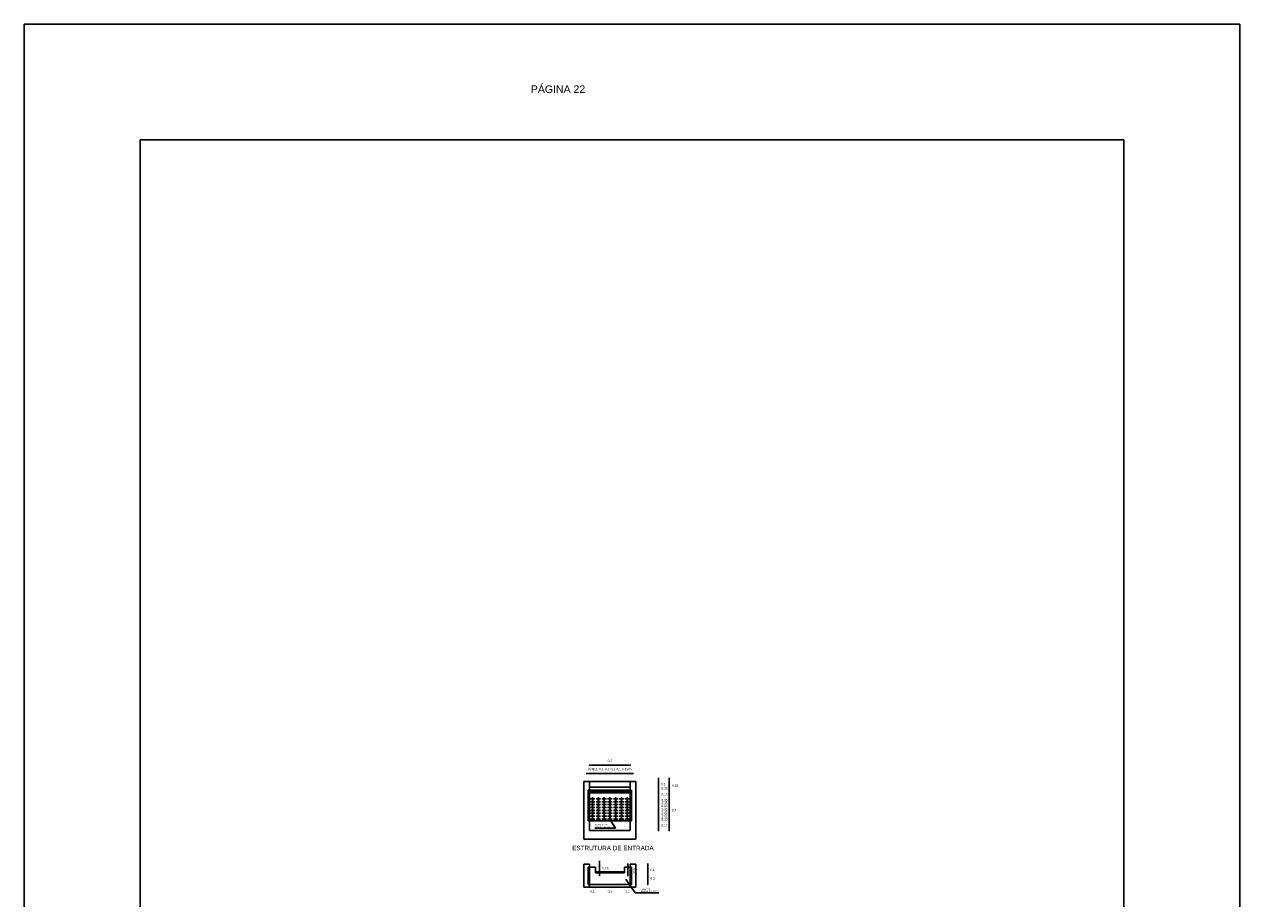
# Model space of a CAD drawing. Header units: metres. Extents: x 2029 to 4131, y 3282 to 4383.
# Tile 24 of 26: x 2514 to 2535, y 4368 to 4383. Entities that reach past the tile are written whole.
import ezdxf

# ---------------------------------------------------------------- set-up
doc = ezdxf.new("R2010")
doc.units = ezdxf.units.M
doc.linetypes.add('ACAD_ISO02W100', pattern=[15, 12, -3])
doc.layers.add('Cotas', color=7, linetype='Continuous')
doc.layers.add('Dibujo', color=7, linetype='Continuous')
doc.styles.get("Standard").update_dxf_attribs({"font": 'arial.ttf'})
doc.dimstyles.new('Vero', dxfattribs={"dimtxt": 0.04, "dimasz": 0.03, "dimexe": 1.25, "dimexo": 0.625, "dimgap": 0.05, "dimtad": 2, "dimtih": 1, "dimtoh": 1, "dimtxsty": 'Standard', "dimblk": 'DOT', "dimcen": 0, "dimse1": 1, "dimse2": 1, "dimadec": 0, "dimazin": 0, "dimtfac": 1, "dimtix": 1, "dimtmove": 0, "dimatfit": 2, "dimfxl": 1, "dimarcsym": 2})

# ---------------------------------------------------------------- blocks, each defined once
blk = doc.blocks.new('_Dot')
at = {"color": 0, "linetype": 'ByBlock', "lineweight": -2}
blk.add_line((-0.5, 0), (-1, 0), dxfattribs=at)
at = {"color": 0, "linetype": 'ByBlock', "const_width": 0.5}
blk.add_lwpolyline([(-0.25, 0, 1), (0.25, 0, 1)], format="xyb", close=True, dxfattribs=at)
blk = doc.blocks.new('*D144')
at = {"layer": 'Cotas', "color": 0, "lineweight": -2, "transparency": 16777216}
for p, q in [((2524.739, 4369.905), (2524.739, 4369.935)), ((2524.739, 4369.875), (2524.739, 4369.725)), ((2524.739, 4369.695), (2524.739, 4369.665))]:
    blk.add_line(p, q, dxfattribs=at)
at = {"layer": 'Defpoints', "color": 0, "transparency": 16777216}
for p in [(2524.165, 4369.875), (2524.165, 4369.725), (2524.739, 4369.725)]:
    blk.add_point(p, dxfattribs=at)
at = {"layer": 'Cotas', "color": 0, "lineweight": -2, "transparency": 16777216, "xscale": 0.03, "yscale": 0.03, "zscale": 0.03}
for p, rotation in [((2524.739, 4369.875), 270), ((2524.739, 4369.725), 90)]:
    blk.add_blockref('_Dot', p, dxfattribs=dict(at, rotation=rotation))
at = {"layer": 'Cotas', "color": 0, "transparency": 16777216, "insert": (2524.841, 4369.8), "char_height": 0.04, "attachment_point": 5}
blk.add_mtext('0,15', dxfattribs=at)
blk = doc.blocks.new('*D145')
at = {"layer": 'Cotas', "color": 0, "lineweight": -2, "transparency": 16777216}
blk.add_line((2524.739, 4369.695), (2524.739, 4369.055), dxfattribs=at)
at = {"layer": 'Defpoints', "color": 0, "transparency": 16777216}
for p in [(2524.09, 4369.725), (2524.09, 4369.025), (2524.739, 4369.025)]:
    blk.add_point(p, dxfattribs=at)
at = {"layer": 'Cotas', "color": 0, "lineweight": -2, "transparency": 16777216, "xscale": 0.03, "yscale": 0.03, "zscale": 0.03}
for p, rotation in [((2524.739, 4369.725), 90), ((2524.739, 4369.025), 270)]:
    blk.add_blockref('_Dot', p, dxfattribs=dict(at, rotation=rotation))
at = {"layer": 'Cotas', "color": 0, "transparency": 16777216, "insert": (2524.825, 4369.375), "char_height": 0.04, "attachment_point": 5}
blk.add_mtext('0,7', dxfattribs=at)
blk = doc.blocks.new('*D146')
at = {"layer": 'Cotas', "color": 0, "lineweight": -2, "transparency": 16777216}
for p, q in [((2524.556, 4369.905), (2524.556, 4369.935)), ((2524.556, 4369.875), (2524.556, 4369.775)), ((2524.556, 4369.745), (2524.556, 4369.715))]:
    blk.add_line(p, q, dxfattribs=at)
at = {"layer": 'Defpoints', "color": 0, "transparency": 16777216}
for p in [(2524.065, 4369.875), (2524.065, 4369.775), (2524.556, 4369.775)]:
    blk.add_point(p, dxfattribs=at)
at = {"layer": 'Cotas', "color": 0, "lineweight": -2, "transparency": 16777216, "xscale": 0.03, "yscale": 0.03, "zscale": 0.03}
for p, rotation in [((2524.556, 4369.875), 270), ((2524.556, 4369.775), 90)]:
    blk.add_blockref('_Dot', p, dxfattribs=dict(at, rotation=rotation))
at = {"layer": 'Cotas', "color": 0, "transparency": 16777216, "insert": (2524.638, 4369.825), "char_height": 0.04, "attachment_point": 5}
blk.add_mtext('0,1', dxfattribs=at)
blk = doc.blocks.new('*D147')
at = {"layer": 'Cotas', "color": 0, "lineweight": -2, "transparency": 16777216}
for p, q in [((2524.556, 4369.805), (2524.556, 4369.835)), ((2524.556, 4369.775), (2524.556, 4369.725)), ((2524.556, 4369.695), (2524.556, 4369.665))]:
    blk.add_line(p, q, dxfattribs=at)
at = {"layer": 'Defpoints', "color": 0, "transparency": 16777216}
for p in [(2524.065, 4369.775), (2524.065, 4369.725), (2524.556, 4369.725)]:
    blk.add_point(p, dxfattribs=at)
at = {"layer": 'Cotas', "color": 0, "lineweight": -2, "transparency": 16777216, "xscale": 0.03, "yscale": 0.03, "zscale": 0.03}
for p, rotation in [((2524.556, 4369.775), 270), ((2524.556, 4369.725), 90)]:
    blk.add_blockref('_Dot', p, dxfattribs=dict(at, rotation=rotation))
at = {"layer": 'Cotas', "color": 0, "transparency": 16777216, "insert": (2524.658, 4369.75), "char_height": 0.04, "attachment_point": 5}
blk.add_mtext('0,05', dxfattribs=at)
blk = doc.blocks.new('*D148')
at = {"layer": 'Cotas', "color": 0, "lineweight": -2, "transparency": 16777216}
for p, q in [((2524.556, 4369.755), (2524.556, 4369.785)), ((2524.556, 4369.725), (2524.556, 4369.575)), ((2524.556, 4369.545), (2524.556, 4369.515))]:
    blk.add_line(p, q, dxfattribs=at)
at = {"layer": 'Defpoints', "color": 0, "transparency": 16777216}
for p in [(2524.065, 4369.725), (2524.065, 4369.575), (2524.556, 4369.575)]:
    blk.add_point(p, dxfattribs=at)
at = {"layer": 'Cotas', "color": 0, "lineweight": -2, "transparency": 16777216, "xscale": 0.03, "yscale": 0.03, "zscale": 0.03}
for p, rotation in [((2524.556, 4369.725), 270), ((2524.556, 4369.575), 90)]:
    blk.add_blockref('_Dot', p, dxfattribs=dict(at, rotation=rotation))
at = {"layer": 'Cotas', "color": 0, "transparency": 16777216, "insert": (2524.658, 4369.65), "char_height": 0.04, "attachment_point": 5}
blk.add_mtext('0,15', dxfattribs=at)
blk = doc.blocks.new('*D149')
at = {"layer": 'Cotas', "color": 0, "lineweight": -2, "transparency": 16777216}
for p, q in [((2524.556, 4369.605), (2524.556, 4369.635)), ((2524.556, 4369.575), (2524.556, 4369.525)), ((2524.556, 4369.495), (2524.556, 4369.465))]:
    blk.add_line(p, q, dxfattribs=at)
at = {"layer": 'Defpoints', "color": 0, "transparency": 16777216}
for p in [(2524.055, 4369.575), (2524.055, 4369.525), (2524.556, 4369.525)]:
    blk.add_point(p, dxfattribs=at)
at = {"layer": 'Cotas', "color": 0, "lineweight": -2, "transparency": 16777216, "xscale": 0.03, "yscale": 0.03, "zscale": 0.03}
for p, rotation in [((2524.556, 4369.575), 270), ((2524.556, 4369.525), 90)]:
    blk.add_blockref('_Dot', p, dxfattribs=dict(at, rotation=rotation))
at = {"layer": 'Cotas', "color": 0, "transparency": 16777216, "insert": (2524.658, 4369.55), "char_height": 0.04, "attachment_point": 5}
blk.add_mtext('0,05', dxfattribs=at)
blk = doc.blocks.new('*D150')
at = {"layer": 'Cotas', "color": 0, "lineweight": -2, "transparency": 16777216}
for p, q in [((2524.556, 4369.555), (2524.556, 4369.585)), ((2524.556, 4369.525), (2524.556, 4369.475)), ((2524.556, 4369.445), (2524.556, 4369.415))]:
    blk.add_line(p, q, dxfattribs=at)
at = {"layer": 'Defpoints', "color": 0, "transparency": 16777216}
for p in [(2524.055, 4369.525), (2524.055, 4369.475), (2524.556, 4369.475)]:
    blk.add_point(p, dxfattribs=at)
at = {"layer": 'Cotas', "color": 0, "lineweight": -2, "transparency": 16777216, "xscale": 0.03, "yscale": 0.03, "zscale": 0.03}
for p, rotation in [((2524.556, 4369.525), 270), ((2524.556, 4369.475), 90)]:
    blk.add_blockref('_Dot', p, dxfattribs=dict(at, rotation=rotation))
at = {"layer": 'Cotas', "color": 0, "transparency": 16777216, "insert": (2524.658, 4369.5), "char_height": 0.04, "attachment_point": 5}
blk.add_mtext('0,05', dxfattribs=at)
blk = doc.blocks.new('*D151')
at = {"layer": 'Cotas', "color": 0, "lineweight": -2, "transparency": 16777216}
for p, q in [((2524.556, 4369.505), (2524.556, 4369.535)), ((2524.556, 4369.475), (2524.556, 4369.425)), ((2524.556, 4369.395), (2524.556, 4369.365))]:
    blk.add_line(p, q, dxfattribs=at)
at = {"layer": 'Defpoints', "color": 0, "transparency": 16777216}
for p in [(2524.055, 4369.475), (2524.055, 4369.425), (2524.556, 4369.425)]:
    blk.add_point(p, dxfattribs=at)
at = {"layer": 'Cotas', "color": 0, "lineweight": -2, "transparency": 16777216, "xscale": 0.03, "yscale": 0.03, "zscale": 0.03}
for p, rotation in [((2524.556, 4369.475), 270), ((2524.556, 4369.425), 90)]:
    blk.add_blockref('_Dot', p, dxfattribs=dict(at, rotation=rotation))
at = {"layer": 'Cotas', "color": 0, "transparency": 16777216, "insert": (2524.658, 4369.45), "char_height": 0.04, "attachment_point": 5}
blk.add_mtext('0,05', dxfattribs=at)
blk = doc.blocks.new('*D152')
at = {"layer": 'Cotas', "color": 0, "lineweight": -2, "transparency": 16777216}
for p, q in [((2524.556, 4369.455), (2524.556, 4369.485)), ((2524.556, 4369.425), (2524.556, 4369.375)), ((2524.556, 4369.345), (2524.556, 4369.315))]:
    blk.add_line(p, q, dxfattribs=at)
at = {"layer": 'Defpoints', "color": 0, "transparency": 16777216}
for p in [(2524.055, 4369.425), (2524.055, 4369.375), (2524.556, 4369.375)]:
    blk.add_point(p, dxfattribs=at)
at = {"layer": 'Cotas', "color": 0, "lineweight": -2, "transparency": 16777216, "xscale": 0.03, "yscale": 0.03, "zscale": 0.03}
for p, rotation in [((2524.556, 4369.425), 270), ((2524.556, 4369.375), 90)]:
    blk.add_blockref('_Dot', p, dxfattribs=dict(at, rotation=rotation))
at = {"layer": 'Cotas', "color": 0, "transparency": 16777216, "insert": (2524.658, 4369.4), "char_height": 0.04, "attachment_point": 5}
blk.add_mtext('0,05', dxfattribs=at)
blk = doc.blocks.new('*D153')
at = {"layer": 'Cotas', "color": 0, "lineweight": -2, "transparency": 16777216}
for p, q in [((2524.556, 4369.355), (2524.556, 4369.385)), ((2524.556, 4369.277), (2524.556, 4369.325)), ((2524.556, 4369.247), (2524.556, 4369.217))]:
    blk.add_line(p, q, dxfattribs=at)
at = {"layer": 'Defpoints', "color": 0, "transparency": 16777216}
for p in [(2524.055, 4369.325), (2524.055, 4369.277), (2524.556, 4369.325)]:
    blk.add_point(p, dxfattribs=at)
at = {"layer": 'Cotas', "color": 0, "lineweight": -2, "transparency": 16777216, "xscale": 0.03, "yscale": 0.03, "zscale": 0.03}
for p, rotation in [((2524.556, 4369.325), 270), ((2524.556, 4369.277), 90)]:
    blk.add_blockref('_Dot', p, dxfattribs=dict(at, rotation=rotation))
at = {"layer": 'Cotas', "color": 0, "transparency": 16777216, "insert": (2524.658, 4369.301), "char_height": 0.04, "attachment_point": 5}
blk.add_mtext('0,05', dxfattribs=at)
blk = doc.blocks.new('*D154')
at = {"layer": 'Cotas', "color": 0, "lineweight": -2, "transparency": 16777216}
for p, q in [((2524.556, 4369.405), (2524.556, 4369.435)), ((2524.556, 4369.325), (2524.556, 4369.375)), ((2524.556, 4369.295), (2524.556, 4369.265))]:
    blk.add_line(p, q, dxfattribs=at)
at = {"layer": 'Defpoints', "color": 0, "transparency": 16777216}
for p in [(2524.03, 4369.375), (2524.03, 4369.325), (2524.556, 4369.375)]:
    blk.add_point(p, dxfattribs=at)
at = {"layer": 'Cotas', "color": 0, "lineweight": -2, "transparency": 16777216, "xscale": 0.03, "yscale": 0.03, "zscale": 0.03}
for p, rotation in [((2524.556, 4369.375), 270), ((2524.556, 4369.325), 90)]:
    blk.add_blockref('_Dot', p, dxfattribs=dict(at, rotation=rotation))
at = {"layer": 'Cotas', "color": 0, "transparency": 16777216, "insert": (2524.658, 4369.35), "char_height": 0.04, "attachment_point": 5}
blk.add_mtext('0,05', dxfattribs=at)
blk = doc.blocks.new('*D155')
at = {"layer": 'Cotas', "color": 0, "lineweight": -2, "transparency": 16777216}
for p, q in [((2524.556, 4369.307), (2524.556, 4369.337)), ((2524.556, 4369.225), (2524.556, 4369.277)), ((2524.556, 4369.195), (2524.556, 4369.165))]:
    blk.add_line(p, q, dxfattribs=at)
at = {"layer": 'Defpoints', "color": 0, "transparency": 16777216}
for p in [(2524.055, 4369.277), (2524.556, 4369.277), (2524.055, 4369.225)]:
    blk.add_point(p, dxfattribs=at)
at = {"layer": 'Cotas', "color": 0, "lineweight": -2, "transparency": 16777216, "xscale": 0.03, "yscale": 0.03, "zscale": 0.03}
for p, rotation in [((2524.556, 4369.277), 270), ((2524.556, 4369.225), 90)]:
    blk.add_blockref('_Dot', p, dxfattribs=dict(at, rotation=rotation))
at = {"layer": 'Cotas', "color": 0, "transparency": 16777216, "insert": (2524.658, 4369.251), "char_height": 0.04, "attachment_point": 5}
blk.add_mtext('0,05', dxfattribs=at)
blk = doc.blocks.new('*D156')
at = {"layer": 'Cotas', "color": 0, "lineweight": -2, "transparency": 16777216}
for p, q in [((2524.556, 4369.255), (2524.556, 4369.285)), ((2524.556, 4369.195), (2524.556, 4369.225)), ((2524.556, 4369.165), (2524.556, 4369.135))]:
    blk.add_line(p, q, dxfattribs=at)
at = {"layer": 'Defpoints', "color": 0, "transparency": 16777216}
for p in [(2524.065, 4369.225), (2524.065, 4369.195), (2524.556, 4369.225)]:
    blk.add_point(p, dxfattribs=at)
at = {"layer": 'Cotas', "color": 0, "lineweight": -2, "transparency": 16777216, "xscale": 0.03, "yscale": 0.03, "zscale": 0.03}
for p, rotation in [((2524.556, 4369.225), 270), ((2524.556, 4369.195), 90)]:
    blk.add_blockref('_Dot', p, dxfattribs=dict(at, rotation=rotation))
at = {"layer": 'Cotas', "color": 0, "transparency": 16777216, "insert": (2524.658, 4369.21), "char_height": 0.04, "attachment_point": 5}
blk.add_mtext('0,03', dxfattribs=at)
blk = doc.blocks.new('*D157')
at = {"layer": 'Cotas', "color": 0, "lineweight": -2, "transparency": 16777216}
blk.add_line((2524.556, 4369.055), (2524.556, 4369.165), dxfattribs=at)
at = {"layer": 'Defpoints', "color": 0, "transparency": 16777216}
for p in [(2524.065, 4369.195), (2524.556, 4369.195), (2524.065, 4369.025)]:
    blk.add_point(p, dxfattribs=at)
at = {"layer": 'Cotas', "color": 0, "lineweight": -2, "transparency": 16777216, "xscale": 0.03, "yscale": 0.03, "zscale": 0.03}
for p, rotation in [((2524.556, 4369.195), 90), ((2524.556, 4369.025), 270)]:
    blk.add_blockref('_Dot', p, dxfattribs=dict(at, rotation=rotation))
at = {"layer": 'Cotas', "color": 0, "transparency": 16777216, "insert": (2524.658, 4369.11), "char_height": 0.04, "attachment_point": 5}
blk.add_mtext('0,17', dxfattribs=at)
blk = doc.blocks.new('*D158')
at = {"layer": 'Cotas', "color": 0, "lineweight": -2, "transparency": 16777216}
blk.add_line((2523.395, 4370.155), (2524.035, 4370.155), dxfattribs=at)
at = {"layer": 'Defpoints', "color": 0, "transparency": 16777216}
for p in [(2524.065, 4370.155), (2523.365, 4369.875), (2524.065, 4369.875)]:
    blk.add_point(p, dxfattribs=at)
at = {"layer": 'Cotas', "color": 0, "lineweight": -2, "transparency": 16777216, "xscale": 0.03, "yscale": 0.03, "zscale": 0.03, "rotation": 180}
blk.add_blockref('_Dot', (2523.365, 4370.155), dxfattribs=at)
at = {"layer": 'Cotas', "color": 0, "lineweight": -2, "transparency": 16777216, "xscale": 0.03, "yscale": 0.03, "zscale": 0.03}
blk.add_blockref('_Dot', (2524.065, 4370.155), dxfattribs=at)
at = {"layer": 'Cotas', "color": 0, "transparency": 16777216, "insert": (2523.715, 4370.229), "char_height": 0.04, "attachment_point": 5}
blk.add_mtext('0,7', dxfattribs=at)
blk = doc.blocks.new('*D159')
at = {"layer": 'Cotas', "color": 0, "lineweight": -2, "transparency": 16777216}
for p, q in [((2523.335, 4370.012), (2523.305, 4370.012)), ((2523.365, 4370.012), (2523.415, 4370.012)), ((2523.445, 4370.012), (2523.475, 4370.012))]:
    blk.add_line(p, q, dxfattribs=at)
at = {"layer": 'Defpoints', "color": 0, "transparency": 16777216}
for p in [(2523.415, 4370.012), (2523.365, 4369.677), (2523.415, 4369.677)]:
    blk.add_point(p, dxfattribs=at)
at = {"layer": 'Cotas', "color": 0, "lineweight": -2, "transparency": 16777216, "xscale": 0.03, "yscale": 0.03, "zscale": 0.03}
blk.add_blockref('_Dot', (2523.365, 4370.012), dxfattribs=at)
at = {"layer": 'Cotas', "color": 0, "lineweight": -2, "transparency": 16777216, "xscale": 0.03, "yscale": 0.03, "zscale": 0.03, "rotation": 180}
blk.add_blockref('_Dot', (2523.415, 4370.012), dxfattribs=at)
at = {"layer": 'Cotas', "color": 0, "transparency": 16777216, "insert": (2523.39, 4370.086), "char_height": 0.04, "attachment_point": 5}
blk.add_mtext('0,05', dxfattribs=at)
blk = doc.blocks.new('*D160')
at = {"layer": 'Cotas', "color": 0, "lineweight": -2, "transparency": 16777216}
for p, q in [((2523.385, 4370.012), (2523.355, 4370.012)), ((2523.415, 4370.012), (2523.515, 4370.012)), ((2523.545, 4370.012), (2523.575, 4370.012))]:
    blk.add_line(p, q, dxfattribs=at)
at = {"layer": 'Defpoints', "color": 0, "transparency": 16777216}
for p in [(2523.515, 4370.012), (2523.415, 4369.575), (2523.515, 4369.575)]:
    blk.add_point(p, dxfattribs=at)
at = {"layer": 'Cotas', "color": 0, "lineweight": -2, "transparency": 16777216, "xscale": 0.03, "yscale": 0.03, "zscale": 0.03}
blk.add_blockref('_Dot', (2523.415, 4370.012), dxfattribs=at)
at = {"layer": 'Cotas', "color": 0, "lineweight": -2, "transparency": 16777216, "xscale": 0.03, "yscale": 0.03, "zscale": 0.03, "rotation": 180}
blk.add_blockref('_Dot', (2523.515, 4370.012), dxfattribs=at)
at = {"layer": 'Cotas', "color": 0, "transparency": 16777216, "insert": (2523.465, 4370.086), "char_height": 0.04, "attachment_point": 5}
blk.add_mtext('0,1', dxfattribs=at)
blk = doc.blocks.new('*D161')
at = {"layer": 'Cotas', "color": 0, "lineweight": -2, "transparency": 16777216}
for p, q in [((2523.485, 4370.012), (2523.455, 4370.012)), ((2523.515, 4370.012), (2523.615, 4370.012)), ((2523.645, 4370.012), (2523.675, 4370.012))]:
    blk.add_line(p, q, dxfattribs=at)
at = {"layer": 'Defpoints', "color": 0, "transparency": 16777216}
for p in [(2523.615, 4370.012), (2523.515, 4369.575), (2523.615, 4369.575)]:
    blk.add_point(p, dxfattribs=at)
at = {"layer": 'Cotas', "color": 0, "lineweight": -2, "transparency": 16777216, "xscale": 0.03, "yscale": 0.03, "zscale": 0.03}
blk.add_blockref('_Dot', (2523.515, 4370.012), dxfattribs=at)
at = {"layer": 'Cotas', "color": 0, "lineweight": -2, "transparency": 16777216, "xscale": 0.03, "yscale": 0.03, "zscale": 0.03, "rotation": 180}
blk.add_blockref('_Dot', (2523.615, 4370.012), dxfattribs=at)
at = {"layer": 'Cotas', "color": 0, "transparency": 16777216, "insert": (2523.565, 4370.086), "char_height": 0.04, "attachment_point": 5}
blk.add_mtext('0,1', dxfattribs=at)
blk = doc.blocks.new('*D162')
at = {"layer": 'Cotas', "color": 0, "lineweight": -2, "transparency": 16777216}
for p, q in [((2523.585, 4370.012), (2523.555, 4370.012)), ((2523.615, 4370.012), (2523.715, 4370.012)), ((2523.745, 4370.012), (2523.775, 4370.012))]:
    blk.add_line(p, q, dxfattribs=at)
at = {"layer": 'Defpoints', "color": 0, "transparency": 16777216}
for p in [(2523.715, 4370.012), (2523.615, 4369.575), (2523.715, 4369.575)]:
    blk.add_point(p, dxfattribs=at)
at = {"layer": 'Cotas', "color": 0, "lineweight": -2, "transparency": 16777216, "xscale": 0.03, "yscale": 0.03, "zscale": 0.03}
blk.add_blockref('_Dot', (2523.615, 4370.012), dxfattribs=at)
at = {"layer": 'Cotas', "color": 0, "lineweight": -2, "transparency": 16777216, "xscale": 0.03, "yscale": 0.03, "zscale": 0.03, "rotation": 180}
blk.add_blockref('_Dot', (2523.715, 4370.012), dxfattribs=at)
at = {"layer": 'Cotas', "color": 0, "transparency": 16777216, "insert": (2523.665, 4370.086), "char_height": 0.04, "attachment_point": 5}
blk.add_mtext('0,1', dxfattribs=at)
blk = doc.blocks.new('*D163')
at = {"layer": 'Cotas', "color": 0, "lineweight": -2, "transparency": 16777216}
for p, q in [((2523.685, 4370.012), (2523.655, 4370.012)), ((2523.715, 4370.012), (2523.815, 4370.012)), ((2523.845, 4370.012), (2523.875, 4370.012))]:
    blk.add_line(p, q, dxfattribs=at)
at = {"layer": 'Defpoints', "color": 0, "transparency": 16777216}
for p in [(2523.815, 4370.012), (2523.715, 4369.575), (2523.815, 4369.575)]:
    blk.add_point(p, dxfattribs=at)
at = {"layer": 'Cotas', "color": 0, "lineweight": -2, "transparency": 16777216, "xscale": 0.03, "yscale": 0.03, "zscale": 0.03}
blk.add_blockref('_Dot', (2523.715, 4370.012), dxfattribs=at)
at = {"layer": 'Cotas', "color": 0, "lineweight": -2, "transparency": 16777216, "xscale": 0.03, "yscale": 0.03, "zscale": 0.03, "rotation": 180}
blk.add_blockref('_Dot', (2523.815, 4370.012), dxfattribs=at)
at = {"layer": 'Cotas', "color": 0, "transparency": 16777216, "insert": (2523.765, 4370.086), "char_height": 0.04, "attachment_point": 5}
blk.add_mtext('0,1', dxfattribs=at)
blk = doc.blocks.new('*D164')
at = {"layer": 'Cotas', "color": 0, "lineweight": -2, "transparency": 16777216}
for p, q in [((2523.785, 4370.012), (2523.755, 4370.012)), ((2523.815, 4370.012), (2523.915, 4370.012)), ((2523.945, 4370.012), (2523.975, 4370.012))]:
    blk.add_line(p, q, dxfattribs=at)
at = {"layer": 'Defpoints', "color": 0, "transparency": 16777216}
for p in [(2523.915, 4370.012), (2523.815, 4369.575), (2523.915, 4369.575)]:
    blk.add_point(p, dxfattribs=at)
at = {"layer": 'Cotas', "color": 0, "lineweight": -2, "transparency": 16777216, "xscale": 0.03, "yscale": 0.03, "zscale": 0.03}
blk.add_blockref('_Dot', (2523.815, 4370.012), dxfattribs=at)
at = {"layer": 'Cotas', "color": 0, "lineweight": -2, "transparency": 16777216, "xscale": 0.03, "yscale": 0.03, "zscale": 0.03, "rotation": 180}
blk.add_blockref('_Dot', (2523.915, 4370.012), dxfattribs=at)
at = {"layer": 'Cotas', "color": 0, "transparency": 16777216, "insert": (2523.865, 4370.086), "char_height": 0.04, "attachment_point": 5}
blk.add_mtext('0,1', dxfattribs=at)
blk = doc.blocks.new('*D165')
at = {"layer": 'Cotas', "color": 0, "lineweight": -2, "transparency": 16777216}
for p, q in [((2523.885, 4370.012), (2523.855, 4370.012)), ((2523.915, 4370.012), (2524.015, 4370.012)), ((2524.045, 4370.012), (2524.075, 4370.012))]:
    blk.add_line(p, q, dxfattribs=at)
at = {"layer": 'Defpoints', "color": 0, "transparency": 16777216}
for p in [(2524.015, 4370.012), (2523.915, 4369.575), (2524.015, 4369.575)]:
    blk.add_point(p, dxfattribs=at)
at = {"layer": 'Cotas', "color": 0, "lineweight": -2, "transparency": 16777216, "xscale": 0.03, "yscale": 0.03, "zscale": 0.03}
blk.add_blockref('_Dot', (2523.915, 4370.012), dxfattribs=at)
at = {"layer": 'Cotas', "color": 0, "lineweight": -2, "transparency": 16777216, "xscale": 0.03, "yscale": 0.03, "zscale": 0.03, "rotation": 180}
blk.add_blockref('_Dot', (2524.015, 4370.012), dxfattribs=at)
at = {"layer": 'Cotas', "color": 0, "transparency": 16777216, "insert": (2523.965, 4370.086), "char_height": 0.04, "attachment_point": 5}
blk.add_mtext('0,1', dxfattribs=at)
blk = doc.blocks.new('*D166')
at = {"layer": 'Cotas', "color": 0, "lineweight": -2, "transparency": 16777216}
for p, q in [((2523.985, 4370.012), (2523.955, 4370.012)), ((2524.015, 4370.012), (2524.065, 4370.012)), ((2524.095, 4370.012), (2524.125, 4370.012))]:
    blk.add_line(p, q, dxfattribs=at)
at = {"layer": 'Defpoints', "color": 0, "transparency": 16777216}
for p in [(2524.065, 4370.012), (2524.015, 4369.575), (2524.065, 4369.575)]:
    blk.add_point(p, dxfattribs=at)
at = {"layer": 'Cotas', "color": 0, "lineweight": -2, "transparency": 16777216, "xscale": 0.03, "yscale": 0.03, "zscale": 0.03}
blk.add_blockref('_Dot', (2524.015, 4370.012), dxfattribs=at)
at = {"layer": 'Cotas', "color": 0, "lineweight": -2, "transparency": 16777216, "xscale": 0.03, "yscale": 0.03, "zscale": 0.03, "rotation": 180}
blk.add_blockref('_Dot', (2524.065, 4370.012), dxfattribs=at)
at = {"layer": 'Cotas', "color": 0, "transparency": 16777216, "insert": (2524.04, 4370.086), "char_height": 0.04, "attachment_point": 5}
blk.add_mtext('0,05', dxfattribs=at)
blk = doc.blocks.new('*D167')
at = {"layer": 'Cotas', "color": 0, "lineweight": -2, "transparency": 16777216}
for p, q in [((2523.335, 4368.045), (2523.305, 4368.045)), ((2523.365, 4368.045), (2523.465, 4368.045)), ((2523.495, 4368.045), (2523.525, 4368.045))]:
    blk.add_line(p, q, dxfattribs=at)
at = {"layer": 'Defpoints', "color": 0, "transparency": 16777216}
for p in [(2523.365, 4368.395), (2523.465, 4368.395), (2523.465, 4368.045)]:
    blk.add_point(p, dxfattribs=at)
at = {"layer": 'Cotas', "color": 0, "lineweight": -2, "transparency": 16777216, "xscale": 0.03, "yscale": 0.03, "zscale": 0.03}
blk.add_blockref('_Dot', (2523.365, 4368.045), dxfattribs=at)
at = {"layer": 'Cotas', "color": 0, "lineweight": -2, "transparency": 16777216, "xscale": 0.03, "yscale": 0.03, "zscale": 0.03, "rotation": 180}
blk.add_blockref('_Dot', (2523.465, 4368.045), dxfattribs=at)
at = {"layer": 'Cotas', "color": 0, "transparency": 16777216, "insert": (2523.415, 4367.971), "char_height": 0.04, "attachment_point": 5}
blk.add_mtext('0,1', dxfattribs=at)
blk = doc.blocks.new('*D168')
at = {"layer": 'Cotas', "color": 0, "lineweight": -2, "transparency": 16777216}
blk.add_line((2523.495, 4368.045), (2523.935, 4368.045), dxfattribs=at)
at = {"layer": 'Defpoints', "color": 0, "transparency": 16777216}
for p in [(2523.465, 4368.275), (2523.965, 4368.275), (2523.965, 4368.045)]:
    blk.add_point(p, dxfattribs=at)
at = {"layer": 'Cotas', "color": 0, "lineweight": -2, "transparency": 16777216, "xscale": 0.03, "yscale": 0.03, "zscale": 0.03, "rotation": 180}
blk.add_blockref('_Dot', (2523.465, 4368.045), dxfattribs=at)
at = {"layer": 'Cotas', "color": 0, "lineweight": -2, "transparency": 16777216, "xscale": 0.03, "yscale": 0.03, "zscale": 0.03}
blk.add_blockref('_Dot', (2523.965, 4368.045), dxfattribs=at)
at = {"layer": 'Cotas', "color": 0, "transparency": 16777216, "insert": (2523.715, 4367.971), "char_height": 0.04, "attachment_point": 5}
blk.add_mtext('0,5', dxfattribs=at)
blk = doc.blocks.new('*D169')
at = {"layer": 'Cotas', "color": 0, "lineweight": -2, "transparency": 16777216}
for p, q in [((2523.935, 4368.045), (2523.905, 4368.045)), ((2523.965, 4368.045), (2524.065, 4368.045)), ((2524.095, 4368.045), (2524.125, 4368.045))]:
    blk.add_line(p, q, dxfattribs=at)
at = {"layer": 'Defpoints', "color": 0, "transparency": 16777216}
for p in [(2523.965, 4368.395), (2524.065, 4368.395), (2524.065, 4368.045)]:
    blk.add_point(p, dxfattribs=at)
at = {"layer": 'Cotas', "color": 0, "lineweight": -2, "transparency": 16777216, "xscale": 0.03, "yscale": 0.03, "zscale": 0.03}
blk.add_blockref('_Dot', (2523.965, 4368.045), dxfattribs=at)
at = {"layer": 'Cotas', "color": 0, "lineweight": -2, "transparency": 16777216, "xscale": 0.03, "yscale": 0.03, "zscale": 0.03, "rotation": 180}
blk.add_blockref('_Dot', (2524.065, 4368.045), dxfattribs=at)
at = {"layer": 'Cotas', "color": 0, "transparency": 16777216, "insert": (2524.015, 4367.971), "char_height": 0.04, "attachment_point": 5}
blk.add_mtext('0,1', dxfattribs=at)
blk = doc.blocks.new('*D170')
at = {"layer": 'Cotas', "color": 0, "lineweight": -2, "transparency": 16777216}
for p, q in [((2524.368, 4368.425), (2524.368, 4368.455)), ((2524.368, 4368.395), (2524.368, 4368.295)), ((2524.368, 4368.265), (2524.368, 4368.235))]:
    blk.add_line(p, q, dxfattribs=at)
at = {"layer": 'Defpoints', "color": 0, "transparency": 16777216}
for p in [(2524.09, 4368.395), (2524.09, 4368.295), (2524.368, 4368.295)]:
    blk.add_point(p, dxfattribs=at)
at = {"layer": 'Cotas', "color": 0, "lineweight": -2, "transparency": 16777216, "xscale": 0.03, "yscale": 0.03, "zscale": 0.03}
for p, rotation in [((2524.368, 4368.395), 270), ((2524.368, 4368.295), 90)]:
    blk.add_blockref('_Dot', p, dxfattribs=dict(at, rotation=rotation))
at = {"layer": 'Cotas', "color": 0, "transparency": 16777216, "insert": (2524.45, 4368.345), "char_height": 0.04, "attachment_point": 5}
blk.add_mtext('0,1', dxfattribs=at)
blk = doc.blocks.new('*D171')
at = {"layer": 'Cotas', "color": 0, "lineweight": -2, "transparency": 16777216}
for p, q in [((2524.027, 4368.425), (2524.027, 4368.455)), ((2524.027, 4368.315), (2524.027, 4368.395)), ((2524.027, 4368.285), (2524.027, 4368.255))]:
    blk.add_line(p, q, dxfattribs=at)
at = {"layer": 'Defpoints', "color": 0, "transparency": 16777216}
for p in [(2523.965, 4368.395), (2523.965, 4368.315), (2524.027, 4368.395)]:
    blk.add_point(p, dxfattribs=at)
at = {"layer": 'Cotas', "color": 0, "lineweight": -2, "transparency": 16777216, "xscale": 0.03, "yscale": 0.03, "zscale": 0.03}
for p, rotation in [((2524.027, 4368.395), 270), ((2524.027, 4368.315), 90)]:
    blk.add_blockref('_Dot', p, dxfattribs=dict(at, rotation=rotation))
at = {"layer": 'Cotas', "color": 0, "transparency": 16777216, "insert": (2524.129, 4368.355), "char_height": 0.04, "attachment_point": 5}
blk.add_mtext('0,08', dxfattribs=at)
blk = doc.blocks.new('*D172')
at = {"layer": 'Cotas', "color": 0, "lineweight": -2, "transparency": 16777216}
for p, q in [((2524.027, 4368.345), (2524.027, 4368.375)), ((2524.027, 4368.295), (2524.027, 4368.315)), ((2524.027, 4368.265), (2524.027, 4368.235))]:
    blk.add_line(p, q, dxfattribs=at)
at = {"layer": 'Defpoints', "color": 0, "transparency": 16777216}
for p in [(2523.965, 4368.315), (2523.965, 4368.295), (2524.027, 4368.315)]:
    blk.add_point(p, dxfattribs=at)
at = {"layer": 'Cotas', "color": 0, "lineweight": -2, "transparency": 16777216, "xscale": 0.03, "yscale": 0.03, "zscale": 0.03}
for p, rotation in [((2524.027, 4368.315), 270), ((2524.027, 4368.295), 90)]:
    blk.add_blockref('_Dot', p, dxfattribs=dict(at, rotation=rotation))
at = {"layer": 'Cotas', "color": 0, "transparency": 16777216, "insert": (2524.129, 4368.305), "char_height": 0.04, "attachment_point": 5}
blk.add_mtext('0,02', dxfattribs=at)
blk = doc.blocks.new('*D173')
at = {"layer": 'Cotas', "color": 0, "lineweight": -2, "transparency": 16777216}
blk.add_line((2524.368, 4368.125), (2524.368, 4368.265), dxfattribs=at)
at = {"layer": 'Defpoints', "color": 0, "transparency": 16777216}
for p in [(2523.965, 4368.295), (2524.368, 4368.295), (2524.09, 4368.095)]:
    blk.add_point(p, dxfattribs=at)
at = {"layer": 'Cotas', "color": 0, "lineweight": -2, "transparency": 16777216, "xscale": 0.03, "yscale": 0.03, "zscale": 0.03}
for p, rotation in [((2524.368, 4368.295), 90), ((2524.368, 4368.095), 270)]:
    blk.add_blockref('_Dot', p, dxfattribs=dict(at, rotation=rotation))
at = {"layer": 'Cotas', "color": 0, "transparency": 16777216, "insert": (2524.454, 4368.195), "char_height": 0.04, "attachment_point": 5}
blk.add_mtext('0,2', dxfattribs=at)
blk = doc.blocks.new('*D174')
at = {"layer": 'Cotas', "color": 0, "lineweight": -2, "transparency": 16777216}
for p, q in [((2523.534, 4368.475), (2523.534, 4368.505)), ((2523.534, 4368.445), (2523.534, 4368.295)), ((2523.534, 4368.265), (2523.534, 4368.235))]:
    blk.add_line(p, q, dxfattribs=at)
at = {"layer": 'Defpoints', "color": 0, "transparency": 16777216}
for p in [(2523.365, 4368.445), (2523.465, 4368.295), (2523.534, 4368.295)]:
    blk.add_point(p, dxfattribs=at)
at = {"layer": 'Cotas', "color": 0, "lineweight": -2, "transparency": 16777216, "xscale": 0.03, "yscale": 0.03, "zscale": 0.03}
for p, rotation in [((2523.534, 4368.445), 270), ((2523.534, 4368.295), 90)]:
    blk.add_blockref('_Dot', p, dxfattribs=dict(at, rotation=rotation))
at = {"layer": 'Cotas', "color": 0, "transparency": 16777216, "insert": (2523.636, 4368.37), "char_height": 0.04, "attachment_point": 5}
blk.add_mtext('0,15', dxfattribs=at)

msp = doc.modelspace()

# ---------------------------------------------------------------- linework, layer by layer
at = {"layer": 'Cotas', "linetype": 'ACAD_ISO02W100'}
for p, q in [((2523.375, 4369.575), (2523.455, 4369.575)), ((2523.375, 4369.525), (2523.455, 4369.525)), ((2523.375, 4369.475), (2523.455, 4369.475)), ((2523.415, 4369.555), (2523.415, 4369.595)), ((2523.415, 4369.505), (2523.415, 4369.545)), ((2523.415, 4369.455), (2523.415, 4369.495)), ((2523.475, 4369.575), (2523.555, 4369.575)), ((2523.475, 4369.525), (2523.555, 4369.525)), ((2523.475, 4369.475), (2523.555, 4369.475)), ((2523.515, 4369.555), (2523.515, 4369.595)), ((2523.515, 4369.505), (2523.515, 4369.545)), ((2523.515, 4369.455), (2523.515, 4369.495)), ((2523.575, 4369.575), (2523.655, 4369.575)), ((2523.575, 4369.525), (2523.655, 4369.525)), ((2523.575, 4369.475), (2523.655, 4369.475)), ((2523.615, 4369.555), (2523.615, 4369.595)), ((2523.615, 4369.505), (2523.615, 4369.545)), ((2523.615, 4369.455), (2523.615, 4369.495)), ((2523.675, 4369.575), (2523.755, 4369.575)), ((2523.675, 4369.525), (2523.755, 4369.525)), ((2523.675, 4369.475), (2523.755, 4369.475)), ((2523.715, 4369.555), (2523.715, 4369.595)), ((2523.715, 4369.505), (2523.715, 4369.545)), ((2523.715, 4369.455), (2523.715, 4369.495)), ((2523.775, 4369.575), (2523.855, 4369.575)), ((2523.775, 4369.525), (2523.855, 4369.525)), ((2523.775, 4369.475), (2523.855, 4369.475)), ((2523.815, 4369.555), (2523.815, 4369.595)), ((2523.815, 4369.505), (2523.815, 4369.545)), ((2523.815, 4369.455), (2523.815, 4369.495)), ((2523.875, 4369.575), (2523.955, 4369.575)), ((2523.875, 4369.525), (2523.955, 4369.525)), ((2523.875, 4369.475), (2523.955, 4369.475)), ((2523.915, 4369.555), (2523.915, 4369.595)), ((2523.915, 4369.505), (2523.915, 4369.545)), ((2523.915, 4369.455), (2523.915, 4369.495)), ((2523.975, 4369.575), (2524.055, 4369.575)), ((2523.975, 4369.525), (2524.055, 4369.525)), ((2523.975, 4369.475), (2524.055, 4369.475)), ((2524.015, 4369.555), (2524.015, 4369.595)), ((2524.015, 4369.505), (2524.015, 4369.545)), ((2524.015, 4369.455), (2524.015, 4369.495)), ((2523.375, 4369.425), (2523.455, 4369.425)), ((2523.375, 4369.375), (2523.455, 4369.375)), ((2523.375, 4369.325), (2523.455, 4369.325)), ((2523.375, 4369.275), (2523.455, 4369.275)), ((2523.415, 4369.405), (2523.415, 4369.445)), ((2523.415, 4369.355), (2523.415, 4369.395)), ((2523.415, 4369.305), (2523.415, 4369.345)), ((2523.415, 4369.255), (2523.415, 4369.295)), ((2523.475, 4369.425), (2523.555, 4369.425)), ((2523.475, 4369.375), (2523.555, 4369.375)), ((2523.475, 4369.325), (2523.555, 4369.325)), ((2523.475, 4369.275), (2523.555, 4369.275)), ((2523.515, 4369.405), (2523.515, 4369.445)), ((2523.515, 4369.355), (2523.515, 4369.395)), ((2523.515, 4369.305), (2523.515, 4369.345)), ((2523.515, 4369.255), (2523.515, 4369.295)), ((2523.575, 4369.425), (2523.655, 4369.425)), ((2523.575, 4369.375), (2523.655, 4369.375)), ((2523.575, 4369.325), (2523.655, 4369.325)), ((2523.615, 4369.405), (2523.615, 4369.445)), ((2523.615, 4369.355), (2523.615, 4369.395)), ((2523.615, 4369.305), (2523.615, 4369.345)), ((2523.615, 4369.255), (2523.615, 4369.295)), ((2523.675, 4369.425), (2523.755, 4369.425)), ((2523.675, 4369.375), (2523.755, 4369.375)), ((2523.675, 4369.325), (2523.755, 4369.325)), ((2523.715, 4369.405), (2523.715, 4369.445)), ((2523.715, 4369.355), (2523.715, 4369.395)), ((2523.715, 4369.305), (2523.715, 4369.345)), ((2523.715, 4369.255), (2523.715, 4369.295)), ((2523.775, 4369.425), (2523.855, 4369.425)), ((2523.775, 4369.375), (2523.855, 4369.375)), ((2523.775, 4369.325), (2523.855, 4369.325)), ((2523.815, 4369.405), (2523.815, 4369.445)), ((2523.815, 4369.355), (2523.815, 4369.395)), ((2523.815, 4369.305), (2523.815, 4369.345)), ((2523.815, 4369.255), (2523.815, 4369.295)), ((2523.875, 4369.425), (2523.955, 4369.425)), ((2523.875, 4369.375), (2523.955, 4369.375)), ((2523.875, 4369.325), (2523.955, 4369.325)), ((2523.915, 4369.405), (2523.915, 4369.445)), ((2523.915, 4369.355), (2523.915, 4369.395)), ((2523.915, 4369.305), (2523.915, 4369.345)), ((2523.915, 4369.255), (2523.915, 4369.295)), ((2523.975, 4369.425), (2524.055, 4369.425)), ((2523.975, 4369.375), (2524.055, 4369.375)), ((2523.975, 4369.325), (2524.055, 4369.325)), ((2524.015, 4369.405), (2524.015, 4369.445)), ((2524.015, 4369.355), (2524.015, 4369.395)), ((2524.015, 4369.305), (2524.015, 4369.345)), ((2524.015, 4369.255), (2524.015, 4369.295)), ((2523.34, 4369.195), (2524.09, 4369.195)), ((2523.375, 4369.225), (2523.455, 4369.225)), ((2523.475, 4369.225), (2523.555, 4369.225)), ((2523.515, 4369.205), (2523.515, 4369.245)), ((2523.575, 4369.225), (2523.655, 4369.225)), ((2523.615, 4369.205), (2523.615, 4369.245)), ((2523.675, 4369.225), (2523.755, 4369.225)), ((2523.715, 4369.205), (2523.715, 4369.245)), ((2523.775, 4369.225), (2523.855, 4369.225)), ((2523.815, 4369.205), (2523.815, 4369.245)), ((2523.875, 4369.225), (2523.955, 4369.225)), ((2523.915, 4369.205), (2523.915, 4369.245)), ((2523.975, 4369.225), (2524.055, 4369.225)), ((2524.015, 4369.205), (2524.015, 4369.245)), ((2523.365, 4369.025), (2524.065, 4369.025))]:
    msp.add_line(p, q, dxfattribs=at)
at = {"layer": 'Dibujo', "color": 0, "linetype": 'ByBlock'}
for p, q in [((2513.597, 4382.965), (2534.597, 4382.965)), ((2513.597, 4353.265), (2513.597, 4382.965)), ((2513.597, 4382.965), (2516.597, 4382.965)), ((2513.597, 4382.965), (2516.097, 4382.965)), ((2534.597, 4382.965), (2534.597, 4353.265)), ((2515.597, 4380.965), (2515.597, 4355.265)), ((2532.597, 4380.965), (2515.597, 4380.965)), ((2532.597, 4380.965), (2532.597, 4355.265))]:
    msp.add_line(p, q, dxfattribs=at)
at = {"layer": 'Dibujo'}
for p, q in [((2523.265, 4369.875), (2524.165, 4369.875)), ((2523.265, 4368.875), (2523.265, 4369.875)), ((2523.34, 4369.725), (2524.09, 4369.725)), ((2523.34, 4369.195), (2523.34, 4369.725)), ((2523.365, 4369.025), (2523.365, 4369.875)), ((2523.365, 4369.775), (2524.065, 4369.775)), ((2523.365, 4369.715), (2524.065, 4369.715)), ((2523.365, 4369.7), (2524.065, 4369.7)), ((2524.065, 4369.875), (2524.065, 4369.025)), ((2524.09, 4369.725), (2524.09, 4369.195)), ((2524.165, 4369.875), (2524.165, 4368.875)), ((2523.365, 4369.677), (2524.065, 4369.677)), ((2524.165, 4368.875), (2523.265, 4368.875)), ((2523.265, 4368.445), (2523.265, 4368.045)), ((2523.365, 4368.445), (2523.265, 4368.445)), ((2523.365, 4368.045), (2523.365, 4368.445)), ((2524.065, 4368.445), (2524.065, 4368.045)), ((2524.165, 4368.445), (2524.065, 4368.445)), ((2524.165, 4368.045), (2524.165, 4368.445)), ((2523.465, 4368.395), (2523.365, 4368.395)), ((2523.465, 4368.395), (2523.365, 4368.395)), ((2523.465, 4368.295), (2523.465, 4368.395)), ((2523.965, 4368.315), (2523.465, 4368.315)), ((2523.965, 4368.295), (2523.465, 4368.295)), ((2524.09, 4368.395), (2523.965, 4368.395)), ((2523.965, 4368.295), (2523.965, 4368.395)), ((2523.265, 4368.045), (2523.365, 4368.045)), ((2524.04, 4368.095), (2523.365, 4368.095)), ((2524.149, 4367.947), (2523.99, 4368.188)), ((2524.04, 4368.095), (2524.09, 4368.095)), ((2524.065, 4368.045), (2524.165, 4368.045)), ((2524.149, 4367.947), (2524.236, 4367.947)), ((2524.236, 4367.947), (2524.56, 4367.947))]:
    msp.add_line(p, q, dxfattribs=at)
at = {"layer": 'Dibujo', "color": 0}
for p, q in [((2523.575, 4369.275), (2523.655, 4369.275)), ((2523.675, 4369.275), (2523.755, 4369.275)), ((2523.775, 4369.277), (2523.855, 4369.277)), ((2523.875, 4369.277), (2523.955, 4369.277)), ((2523.975, 4369.277), (2524.055, 4369.277)), ((2523.415, 4369.245), (2523.415, 4369.205))]:
    msp.add_line(p, q, dxfattribs=at)
at = {"layer": 'Dibujo', "linetype": 'ACAD_ISO02W100'}
for p, q in [((2523.456, 4369.067), (2523.744, 4369.067)), ((2523.809, 4369.067), (2523.722, 4369.214)), ((2523.744, 4369.067), (2523.809, 4369.067)), ((2523.365, 4368.395), (2523.34, 4368.395)), ((2523.34, 4368.395), (2523.34, 4368.095)), ((2524.09, 4368.395), (2524.09, 4368.095)), ((2523.34, 4368.095), (2523.365, 4368.095))]:
    msp.add_line(p, q, dxfattribs=at)
for centre in [(2523.415, 4369.575), (2523.415, 4369.525), (2523.415, 4369.475), (2523.515, 4369.575), (2523.515, 4369.525), (2523.515, 4369.475), (2523.615, 4369.575), (2523.615, 4369.525), (2523.615, 4369.475), (2523.715, 4369.575), (2523.715, 4369.525), (2523.715, 4369.475), (2523.815, 4369.575), (2523.815, 4369.525), (2523.815, 4369.475), (2523.915, 4369.575), (2523.915, 4369.525), (2523.915, 4369.475), (2524.015, 4369.575), (2524.015, 4369.525), (2524.015, 4369.475), (2523.415, 4369.425), (2523.415, 4369.375), (2523.415, 4369.325), (2523.415, 4369.275), (2523.515, 4369.425), (2523.515, 4369.375), (2523.515, 4369.325), (2523.515, 4369.275), (2523.615, 4369.425), (2523.615, 4369.375), (2523.615, 4369.325), (2523.615, 4369.275), (2523.715, 4369.425), (2523.715, 4369.375), (2523.715, 4369.325), (2523.715, 4369.275), (2523.815, 4369.425), (2523.815, 4369.375), (2523.815, 4369.325), (2523.815, 4369.275), (2523.915, 4369.425), (2523.915, 4369.375), (2523.915, 4369.325), (2523.915, 4369.275), (2524.015, 4369.425), (2524.015, 4369.375), (2524.015, 4369.325), (2524.015, 4369.275), (2523.415, 4369.225), (2523.515, 4369.225), (2523.615, 4369.225), (2523.715, 4369.225), (2523.815, 4369.225), (2523.915, 4369.225), (2524.015, 4369.225)]:
    msp.add_circle(centre, 0.015, dxfattribs=at)

# ---------------------------------------------------------------- texts
for s, height, p in [('PANTALLA DE ', 0.02338, (2523.455, 4369.113)), ('HIERRO TOL. A.C.', 0.02338, (2523.455, 4369.075)), ('PLACA DE ', 0.0234, (2524.247, 4368)), ('HIERRO TOL. O A.C.', 0.02338, (2524.247, 4367.965))]:
    msp.add_text(s, height=height, rotation=0.5341, dxfattribs=at).set_placement(p)
msp.add_text('ESTRUTURA DE ENTRADA', height=0.07862, dxfattribs=at).set_placement((2523.062, 4368.685))
at = {"layer": 'Dibujo', "color": 0, "linetype": 'ByBlock', "insert": (2522.349, 4381.909), "char_height": 0.13, "width": 2.90393, "attachment_point": 1}
msp.add_mtext('PÁGINA 22', dxfattribs=at)

# ---------------------------------------------------------------- dimensions: what is measured, and where the dimension line sits
at = {"layer": 'Cotas'}
for base, p1, p2, picture, middle in [((2523.415, 4370.012), (2523.365, 4369.677), (2523.415, 4369.677), '*D159', (2523.39, 4370.086)), ((2524.065, 4370.155), (2523.365, 4369.875), (2524.065, 4369.875), '*D158', (2523.715, 4370.229)), ((2523.515, 4370.012), (2523.415, 4369.575), (2523.515, 4369.575), '*D160', (2523.465, 4370.086)), ((2523.615, 4370.012), (2523.515, 4369.575), (2523.615, 4369.575), '*D161', (2523.565, 4370.086)), ((2523.715, 4370.012), (2523.615, 4369.575), (2523.715, 4369.575), '*D162', (2523.665, 4370.086)), ((2523.815, 4370.012), (2523.715, 4369.575), (2523.815, 4369.575), '*D163', (2523.765, 4370.086)), ((2523.915, 4370.012), (2523.815, 4369.575), (2523.915, 4369.575), '*D164', (2523.865, 4370.086)), ((2524.015, 4370.012), (2523.915, 4369.575), (2524.015, 4369.575), '*D165', (2523.965, 4370.086)), ((2524.065, 4370.012), (2524.015, 4369.575), (2524.065, 4369.575), '*D166', (2524.04, 4370.086)), ((2523.465, 4368.045), (2523.365, 4368.395), (2523.465, 4368.395), '*D167', (2523.415, 4367.971)), ((2523.965, 4368.045), (2523.465, 4368.275), (2523.965, 4368.275), '*D168', (2523.715, 4367.971)), ((2524.065, 4368.045), (2523.965, 4368.395), (2524.065, 4368.395), '*D169', (2524.015, 4367.971))]:
    dim = msp.add_linear_dim(base=base, p1=p1, p2=p2, dimstyle='Vero', dxfattribs=at)
    dim.commit()
    dim.dimension.update_dxf_attribs({"geometry": picture, "text_midpoint": middle})
for base, p1, p2, picture, middle in [((2524.556, 4369.775), (2524.065, 4369.875), (2524.065, 4369.775), '*D146', (2524.638, 4369.825)), ((2524.739, 4369.725), (2524.165, 4369.875), (2524.165, 4369.725), '*D144', (2524.841, 4369.8)), ((2524.556, 4369.725), (2524.065, 4369.775), (2524.065, 4369.725), '*D147', (2524.658, 4369.75)), ((2524.556, 4369.575), (2524.065, 4369.725), (2524.065, 4369.575), '*D148', (2524.658, 4369.65)), ((2524.739, 4369.025), (2524.09, 4369.725), (2524.09, 4369.025), '*D145', (2524.825, 4369.375)), ((2524.556, 4369.525), (2524.055, 4369.575), (2524.055, 4369.525), '*D149', (2524.658, 4369.55)), ((2524.556, 4369.475), (2524.055, 4369.525), (2524.055, 4369.475), '*D150', (2524.658, 4369.5)), ((2524.556, 4369.425), (2524.055, 4369.475), (2524.055, 4369.425), '*D151', (2524.658, 4369.45)), ((2524.556, 4369.375), (2524.055, 4369.425), (2524.055, 4369.375), '*D152', (2524.658, 4369.4)), ((2524.556, 4369.375), (2524.03, 4369.325), (2524.03, 4369.375), '*D154', (2524.658, 4369.35)), ((2524.556, 4369.325), (2524.055, 4369.277), (2524.055, 4369.325), '*D153', (2524.658, 4369.301)), ((2524.556, 4369.277), (2524.055, 4369.225), (2524.055, 4369.277), '*D155', (2524.658, 4369.251)), ((2524.556, 4369.225), (2524.065, 4369.195), (2524.065, 4369.225), '*D156', (2524.658, 4369.21)), ((2524.556, 4369.195), (2524.065, 4369.025), (2524.065, 4369.195), '*D157', (2524.658, 4369.11)), ((2523.534, 4368.295), (2523.365, 4368.445), (2523.465, 4368.295), '*D174', (2523.636, 4368.37)), ((2524.027, 4368.395), (2523.965, 4368.315), (2523.965, 4368.395), '*D171', (2524.129, 4368.355)), ((2524.368, 4368.295), (2524.09, 4368.395), (2524.09, 4368.295), '*D170', (2524.45, 4368.345)), ((2524.027, 4368.315), (2523.965, 4368.295), (2523.965, 4368.315), '*D172', (2524.129, 4368.305)), ((2524.368, 4368.295), (2524.09, 4368.095), (2523.965, 4368.295), '*D173', (2524.454, 4368.195))]:
    dim = msp.add_linear_dim(base=base, p1=p1, p2=p2, angle=90, dimstyle='Vero', dxfattribs=at)
    dim.commit()
    dim.dimension.update_dxf_attribs({"geometry": picture, "text_midpoint": middle})

doc.saveas('drawing.dxf')
